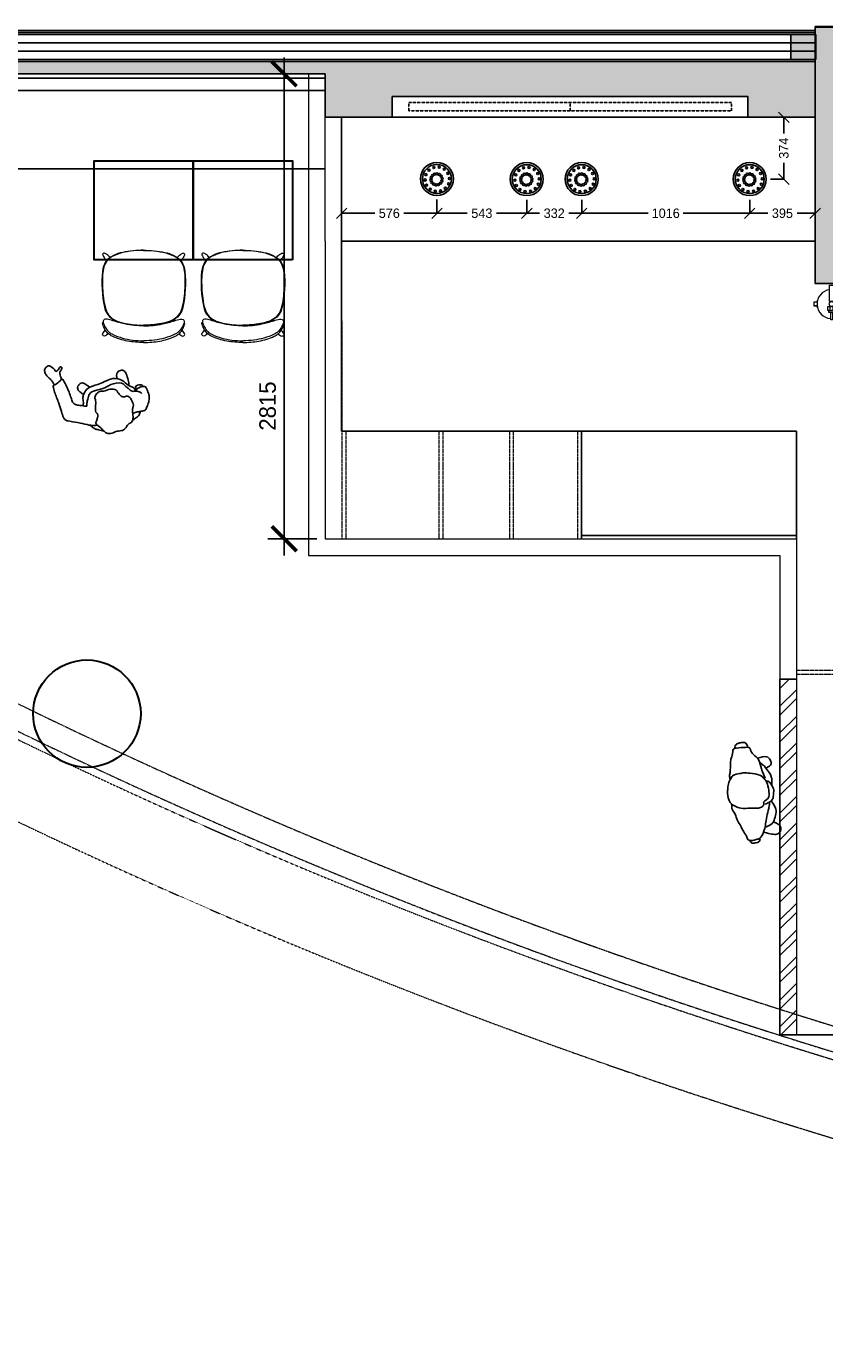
# Model space of a CAD drawing. Header units: inches. Extents: x 1703 to 137267, y -37098 to 14102.
# Tile 84 of 142: x 91745 to 96571, y -36366 to -28386. Entities that reach past the tile are written whole.
import ezdxf

# ---------------------------------------------------------------- set-up
doc = ezdxf.new("R2010")
doc.units = ezdxf.units.IN
doc.header["$MEASUREMENT"] = 0
for name, pattern in [('DASHED2', [0.375, 0.25, -0.125]), ('HIDDEN', [0.375, 0.25, -0.125]), ('LEVEL-F-OVERALL LAYOUT$0$HIDDEN', [0.375, 0.25, -0.125]), ('LEVEL-F-OVERALL LAYOUT$0$Hidden 2mm', [3, 2, -1])]:
    doc.linetypes.add(name, pattern=pattern)
for name, color, linetype in [('A-ANNO-DIMS-30', 7, 'Continuous'), ('AG-PEOPLE', 8, 'Continuous'), ('CKD Plumbing', 6, 'Continuous'), ('CT_PARTITION WALL', 180, 'Continuous'), ('dispaly screen', 1, 'Continuous'), ('elevation line', 1, 'Continuous'), ('EQUIPMENT', 1, 'Continuous'), ('HATCH', 8, 'Continuous'), ('LEVEL-F-OVERALL LAYOUT$0$NEW PILASTERS', 251, 'Continuous'), ('LEVEL-F-OVERALL LAYOUT$0$S-Section-Steel', 251, 'Continuous')]:
    doc.layers.add(name, color=color, linetype=linetype)
for name, color, linetype, lineweight in [('CKD Equipments', 252, 'Continuous', 0), ('LEVEL-F-OVERALL LAYOUT$0$A-DETL', 251, 'Continuous', 15), ('LEVEL-F-OVERALL LAYOUT$0$A-WALL', 251, 'Continuous', 13), ('LEVEL-F-OVERALL LAYOUT$0$A-WALL-FULL-EXTR', 251, 'Continuous', 35), ('LEVEL-F-OVERALL LAYOUT$0$I-FLOR-OVHD', 251, 'LEVEL-F-OVERALL LAYOUT$0$HIDDEN', 18), ('Naren-furn', 1, 'Continuous', 30)]:
    doc.layers.add(name, color=color, linetype=linetype, lineweight=lineweight)
doc.layers.add('GCEA-F-FIRE EXT 4.5KG CO2 TYPE', color=1, linetype='Continuous', lineweight=0, true_color=0xff0000)
doc.styles.add('CKD_Dimension Text', font='GOTHIC.TTF')
doc.styles.add('I_NOTE', font='txt', dxfattribs={"height": 2})
doc.dimstyles.new('CKD-Dimensions', dxfattribs={"dimscale": 0.05, "dimtxt": 1143, "dimasz": 1270, "dimexe": 0, "dimexo": 508, "dimgap": 508, "dimtad": 0, "dimdec": 0, "dimzin": 4, "dimdsep": 46, "dimtxsty": 'CKD_Dimension Text', "dimblk": 'OBLIQUE', "dimcen": 304.8, "dimclrd": 150, "dimclre": 150, "dimclrt": 7, "dimazin": 2, "dimtfac": 1, "dimtdec": 0, "dimtofl": 0, "dimtmove": 1, "dimatfit": 2, "dimfxl": 25.4, "dimtfillclr": 7, "dimtolj": 1, "dimtzin": 0, "dimlwd": -1, "dimlwe": -1, "dimarcsym": 0})
doc.dimstyles.new('I_STANDARD_MM', dxfattribs={"dimtxt": 2, "dimasz": 1, "dimexe": 2, "dimexo": 1, "dimgap": 1, "dimtad": 1, "dimdec": 0, "dimrnd": 5, "dimzin": 3, "dimdsep": 46, "dimtxsty": 'I_NOTE', "dimblk": 'ARCHTICK', "dimcen": 0.09, "dimdle": 2, "dimclrd": 1, "dimclre": 1, "dimclrt": 4, "dimadec": 4, "dimazin": 0, "dimtfac": 1, "dimtdec": 0, "dimtmove": 1, "dimatfit": 3, "dimldrblk": 'OPEN90', "dimfxl": 1, "dimfrac": 1, "dimtolj": 1, "dimtzin": 0, "dimlwd": -1, "dimlwe": -1, "dimarcsym": 0})

# ---------------------------------------------------------------- blocks, each defined once
blk = doc.blocks.new('LEVEL-F-OVERALL LAYOUT$0$SHS150x5')
at = {"layer": 'LEVEL-F-OVERALL LAYOUT$0$S-Section-Steel'}
h = blk.add_hatch(color=256, dxfattribs=at)
h.dxf.hatch_style = 1
h.paths.add_polyline_path([(322740.3, -171646.3), (322890.3, -171646.3), (322890.3, -171796.3), (322740.3, -171796.3)])
blk.add_lwpolyline([(322740.3, -171646.3), (322890.3, -171646.3), (322890.3, -171796.3), (322740.3, -171796.3)], close=True, dxfattribs=at)
blk = doc.blocks.new('LEVEL-F-OVERALL LAYOUT$0$150x150')
blk.add_blockref('LEVEL-F-OVERALL LAYOUT$0$SHS150x5', (-322815.3, 171721.3))
blk = doc.blocks.new('19')
at = {"layer": 'AG-PEOPLE'}
for points, knots in [([(-153.6, 52.3), (-150.7, 59.1), (-143.5, 73.3), (-112.2, 83.2), (-100.3, 86.9), (-93.9, 88.4)], [0, 0, 0, 0, 0.2578445, 0.5630876, 0.8048245, 0.8048245, 0.8048245, 0.8048245]), ([(-112.3, 29.3), (-115.3, 22), (-122.2, 12.7), (-130.4, -3.2), (-123.7, -23.9), (-127.1, -32.1), (-113.9, -65.4), (-83.9, -58.8), (-70.4, -75.1), (-61, -99), (-58, -119.1), (-23.8, -136.8), (18.1, -128.8), (39.5, -142.1), (64.9, -131.8), (83.6, -115.4), (79.3, -91.4), (95.3, -58.4), (105.7, -28.1), (92, -7.9), (103.9, 7.2), (114.7, 25.1), (130.2, 39.4), (102.1, 72.3), (96.3, 88.9), (87, 109.7), (58.8, 129), (25.2, 119), (-8.6, 129.5), (-36.2, 126.1), (-60.6, 98.9), (-85.8, 103.5), (-102.7, 75.1), (-103.7, 60.4), (-108.6, 38.4), (-112.3, 29.3)], [0, 0, 0, 0, 0.243758, 0.469126, 0.711875, 0.878807, 1.174441, 1.45586, 1.687286, 1.95782, 2.190653, 2.505465, 2.853004, 3.109236, 3.378674, 3.633135, 3.883574, 4.208805, 4.512219, 4.75122, 4.981103, 5.235644, 5.457588, 5.794591, 6.034522, 6.28788, 6.592593, 6.910286, 7.231556, 7.513762, 7.830184, 8.088918, 8.379427, 8.600643, 8.908256, 8.908256, 8.908256, 8.908256]), ([(92, 97.9), (101.5, 91.8), (120.2, 79.2), (136.4, 70.8), (150.8, 54.2), (154.6, 44.3), (156, 39.2)], [0, 0, 0, 0, 0.318973, 0.55567, 0.805324, 1.02326, 1.02326, 1.02326, 1.02326]), ([(-106.4, 49.3), (-113.9, 49.3), (-129.2, 49.8), (-156.7, 52), (-186.9, 58.9), (-200.8, 38.8), (-221.7, 15.9), (-235.1, -14.6), (-235.3, -42.1), (-234, -79.5), (-220.3, -86), (-203.5, -87.3), (-186.3, -86.1), (-172.8, -82), (-169.7, -74.6), (-168.9, -71.2)], [0, 0, 0, 0, 0.259994, 0.55285, 0.842148, 1.095273, 1.403355, 1.713057, 2.009948, 2.331933, 2.525445, 2.748828, 2.979667, 3.178282, 3.355898, 3.355898, 3.355898, 3.355898]), ([(-197.6, -47.8), (-195, -51.2), (-189.1, -57.6), (-169.7, -74.4), (-143.3, -74), (-130.6, -100.2), (-118.7, -115.3), (-105.4, -152.9), (-33.1, -160.8), (2, -146.3), (62.8, -155.7), (108.5, -149.5), (121.8, -115.6), (138.4, -98.6), (140.4, -74.2), (157.4, -85.8), (189.4, -99.6), (208.9, -110.6), (217.5, -124.8), (217, -151.8), (218.9, -220), (226.9, -267.8), (232.3, -284.8), (243, -276.2), (273.6, -264.1), (298.4, -261.2), (300.1, -251.6), (301.9, -217.7), (297.2, -148.8), (298.8, -98.7), (300, -59.4), (293.5, -40.3), (278.6, -28), (224.3, -1.7), (177.8, 27.4), (141.7, 47.5), (126.5, 49.1), (119.4, 49.6)], [0, 0, 0, 0, 0.197049, 0.467566, 0.737699, 1.015436, 1.259224, 1.582254, 2.024992, 2.371322, 2.796046, 3.153497, 3.465071, 3.739154, 3.967343, 4.171258, 4.506139, 4.764805, 4.971091, 5.248207, 5.709345, 6.100884, 6.289167, 6.457885, 6.784056, 7.046062, 7.189918, 7.500888, 7.963833, 8.361908, 8.699644, 8.932534, 9.162909, 9.58574, 10.007097, 10.350573, 10.604033, 10.604033, 10.604033, 10.604033]), ([(-219.4, -85.4), (-218.3, -88.5), (-214.6, -94.7), (-203.8, -103.3), (-173.4, -103.1), (-172.5, -90.5), (-171.3, -82.4), (-171.9, -78.3)], [0, 0, 0, 0, 0.171936, 0.376407, 0.658092, 0.829167, 1.021895, 1.021895, 1.021895, 1.021895]), ([(-168.9, -71.2), (-167.3, -80.8), (-161.6, -101.6), (-129.8, -117.9), (-113.9, -164.9), (-59.3, -194.3), (-4.3, -185.3), (37.9, -182.2), (105.2, -184.7), (134, -159), (151.5, -137.2), (153.3, -105.9), (160.7, -94.1), (164.2, -88.3)], [0, 0, 0, 0, 0.296033, 0.60905, 0.98459, 1.400543, 1.800893, 2.166256, 2.606535, 2.936906, 3.221323, 3.519894, 3.767248, 3.767248, 3.767248, 3.767248]), ([(-138.9, -115.9), (-141.2, -127), (-144.6, -148.4), (-146.3, -189.5), (-141.1, -208.3), (-126.9, -223.9), (-93.9, -217.6), (-86.8, -200.5), (-83, -186.6), (-83, -179.6)], [0, 0, 0, 0, 0.319715, 0.66763, 0.90647, 1.14114, 1.436866, 1.665247, 1.916713, 1.916713, 1.916713, 1.916713]), ([(89.7, -181.3), (93.6, -187.6), (102.1, -198.7), (122.1, -223.5), (139.3, -222.2), (157, -211.9), (163.8, -197), (159.8, -178.2), (150.8, -168.5), (143.7, -156.7), (140.1, -150.9)], [0, 0, 0, 0, 0.25929, 0.557032, 0.771918, 1.013236, 1.229485, 1.459937, 1.660154, 1.908197, 1.908197, 1.908197, 1.908197]), ([(236.5, -281.2), (237.5, -286.9), (238.4, -298.1), (236.8, -317.9), (229.2, -330.9), (206.9, -347.3), (222.2, -357.3), (231.2, -345.6), (255.2, -329.9), (258.3, -352.4), (269.3, -367.2), (274, -374.1), (284.3, -388), (309.9, -376.2), (319.1, -367.1), (320.5, -344.8), (314, -323.6), (296.8, -299.1), (290.8, -274.3), (289.6, -262)], [0, 0, 0, 0, 0.227651, 0.464849, 0.686706, 0.944658, 1.115715, 1.322541, 1.579281, 1.800177, 2.035322, 2.220311, 2.465353, 2.659441, 2.853963, 3.092323, 3.350578, 3.626177, 3.93611, 3.93611, 3.93611, 3.93611])]:
    blk.add_open_spline(points, degree=3, knots=knots, dxfattribs=at)
blk = doc.blocks.new('15')
at = {"layer": 'AG-PEOPLE'}
for points, knots in [([(-74.9, 102.2), (-87.3, 103.4), (-102.2, 104.4), (-122.4, 96.1), (-179, 92.2), (-201.7, 86.9), (-239.9, 70.8), (-259.4, 71.9), (-264.7, 46.5), (-263.7, -5.3), (-262.5, -33.7), (-235.3, -36), (-215.1, -49), (-187.5, -84.9), (-130.9, -88.3), (-107.8, -96.8), (-68.1, -110.1)], [6.336389, 6.336389, 6.336389, 6.336389, 6.537667, 6.800059, 7.37971, 7.71926, 8.092946, 8.308631, 8.544876, 8.921489, 9.16867, 9.425346, 9.786299, 10.132859, 10.546398, 10.784625, 10.784625, 10.784625, 10.784625]), ([(-107.7, 42.8), (-108.9, 31.8), (-112.4, 14.4), (-105.5, -20.8), (-93.2, -81.6), (-66.8, -104.5), (-42.7, -120.1), (4.4, -127.7), (44.6, -126.7), (60.3, -114), (74.1, -84.1), (86.9, -94.7), (104.6, -80.4), (110.5, -54.1), (104, -7.1), (106.7, 50.6), (85.9, 82.8), (66.6, 117.5), (2.9, 127.9), (-24.1, 118.7), (-59.9, 115.1), (-83.6, 94.6), (-105, 85.2), (-106.3, 55.8), (-107.7, 42.8)], [0, 0, 0, 0, 0.297584, 0.631064, 1.068635, 1.39533, 1.69617, 2.097861, 2.458938, 2.716293, 3.010442, 3.199165, 3.447293, 3.731671, 4.119196, 4.541864, 4.881702, 5.22714, 5.673063, 5.989311, 6.327668, 6.644571, 6.906626, 7.259736, 7.259736, 7.259736, 7.259736]), ([(77.7, -124.6), (100, -122.8), (135.8, -110.5), (200.3, -91.3), (238.6, -86), (294.2, -56.2), (295.3, -32.4), (303.2, -8.2), (298.9, 27.2), (269.5, 27.4), (257, 41.2), (201, 60.8), (175.6, 78), (130.3, 86), (104.4, 105.3), (92.3, 105.2), (71.3, 104.1)], [1.45444, 1.45444, 1.45444, 1.45444, 1.608341, 2.190332, 2.473474, 2.723913, 2.957268, 3.222842, 3.497886, 3.761391, 4.064663, 4.480615, 4.759776, 5.007102, 5.318048, 5.421629, 5.421629, 5.421629, 5.421629]), ([(-262.5, -20.9), (-267.2, -19.6), (-276, -16), (-290.7, -11.5), (-296.4, 5.9), (-292.6, 27.4), (-289.7, 47.9), (-276.6, 55.7), (-266.7, 58.6), (-261.7, 58.9)], [0, 0, 0, 0, 0.204936, 0.407613, 0.612349, 0.853232, 1.078576, 1.277206, 1.488019, 1.488019, 1.488019, 1.488019]), ([(299.6, 11.9), (303.4, 10.5), (310.2, 5.7), (319.5, 0.3), (317, -27.1), (317.1, -40.2), (305.8, -49.2), (296.8, -51.1), (292.2, -51)], [0, 0, 0, 0, 0.185845, 0.348437, 0.605768, 0.790156, 0.977812, 1.178868, 1.178868, 1.178868, 1.178868]), ([(-192, -73.6), (-196.5, -95), (-204.1, -131.1), (-178.7, -150), (-146.9, -156.9), (-137.7, -137.2), (-131.1, -126.5), (-128.6, -120.4)], [0.360496, 0.360496, 0.360496, 0.360496, 0.7344, 1.013881, 1.306887, 1.531117, 1.762107, 1.762107, 1.762107, 1.762107]), ([(200.2, -139), (202.3, -145.7), (208.4, -158.5), (223.9, -180.1), (251.8, -183.9), (264.8, -172.4), (276.4, -161.2), (274.9, -132.9), (265.4, -102.9), (258.6, -81.7), (256.5, -75.6)], [0, 0, 0, 0, 0.234933, 0.498205, 0.770578, 0.985693, 1.185055, 1.441446, 1.778194, 1.904722, 1.904722, 1.904722, 1.904722]), ([(-163.1, -84.9), (-160.2, -90), (-145.8, -111.4), (-108, -132.3), (-85.1, -147.1), (-56, -150.2), (-23.9, -146.4)], [0.5150736, 0.5150736, 0.5150736, 0.5150736, 0.6294553, 1.017186, 1.3780901, 1.4807756, 1.4807756, 1.4807756, 1.4807756]), ([(-52.4, -121.1), (-48.6, -126.4), (-41.1, -137.1), (0.7, -161.8), (29.3, -151.3), (64.1, -150.1), (80.3, -120.7), (86, -105.7), (87.8, -97.7)], [0, 0, 0, 0, 0.246088, 0.627223, 0.947124, 1.275341, 1.581551, 1.852766, 1.852766, 1.852766, 1.852766]), ([(70.5, -136.5), (104, -155.9), (124.6, -160.6), (151.5, -161.7), (189.8, -143.2), (209, -137.1), (222.7, -103.6), (227.8, -86.8)], [2.106915, 2.106915, 2.106915, 2.106915, 2.404966, 2.688798, 3.029539, 3.280342, 3.601839, 3.601839, 3.601839, 3.601839])]:
    blk.add_open_spline(points, degree=3, knots=knots, dxfattribs=at)
blk = doc.blocks.new('_ArchTick')
at = {"color": 0, "linetype": 'ByBlock', "const_width": 0.15}
blk.add_lwpolyline([(-0.5, -0.5), (0.5, 0.5)], dxfattribs=at)
blk = doc.blocks.new('*D301')
at = {"layer": 'A-ANNO-DIMS-30', "color": 1}
for p, q in [((93303.4, -28573.1), (93303.4, -31585.6)), ((93500.7, -28673.1), (93203.4, -28673.1)), ((93500.7, -31485.6), (93203.4, -31485.6))]:
    blk.add_line(p, q, dxfattribs=at)
at = {"layer": 'Defpoints', "color": 0}
for p in [(93550.7, -28673.1), (93303.4, -31485.6), (93550.7, -31485.6)]:
    blk.add_point(p, dxfattribs=at)
at = {"layer": 'A-ANNO-DIMS-30', "color": 1, "linetype": 'ByBlock', "xscale": 150, "yscale": 150, "zscale": 150}
for p, rotation in [((93303.4, -28673.1), 90), ((93303.4, -31485.6), 270)]:
    blk.add_blockref('_ArchTick', p, dxfattribs=dict(at, rotation=rotation))
at = {"layer": 'A-ANNO-DIMS-30', "color": 1, "insert": (93203.4, -30682.5), "char_height": 100, "attachment_point": 5, "rotation": 90, "style": 'I_NOTE'}
blk.add_mtext('\\A1;2815', dxfattribs=at)
blk = doc.blocks.new('_Open90')
at = {"color": 0, "linetype": 'ByBlock', "lineweight": -2}
for p, q in [((0, 0), (-1, 0)), ((-0.5, 0.5), (0, 0)), ((0, 0), (-0.5, -0.5))]:
    blk.add_line(p, q, dxfattribs=at)
blk = doc.blocks.new('Myranda Side Chair_Top')
at = {"layer": 'Naren-furn', "lineweight": 5}
for points in [[(0, 558.1, 0.045324), (-126.9, 545.3, 0.059313), (-182.6, 526.6, 0.121008), (-229.9, 488.2, 0.115126), (-249.4, 430.5, 0.079025), (-237.1, 214.8, 0.212442), (-185.7, 140.1, 0.089235), (-116, 115.7, 0.044325), (0, 105)], [(0, 557.7, 0.032743), (-82.3, 551.7, 0.043693), (-150.6, 536.9, 0.045866), (-190.1, 520, 0.229093), (-242.9, 447.1, 0.039863), (-249, 396, 0.038377), (-243.1, 267.4, 0.049384), (-228.7, 202, 0.242972), (-160.7, 130.2, 0.059169), (-107.1, 114.6, 0.045231), (0, 105.2)], [(-202.7, 514.8, 0.033112), (-222.1, 532.2, 0.052622), (-236.4, 541.2, 0.632589), (-247.5, 529.8, 0.050487), (-236.6, 510.3, 0.033042), (-225.3, 494.2)], [(0, 558.1, -0.045324), (126.9, 545.3, -0.059313), (182.5, 526.6, -0.121008), (229.8, 488.2, -0.115126), (249.4, 430.5, -0.079025), (237, 214.8, -0.212442), (185.6, 140.1, -0.089235), (115.9, 115.7, -0.044325), (0, 105)], [(0, 557.7, -0.032743), (82.3, 551.7, -0.043693), (150.5, 536.9, -0.045866), (190, 520, -0.229093), (242.8, 447.1, -0.039863), (249, 396, -0.038377), (243.1, 267.4, -0.049384), (228.7, 202, -0.242972), (160.7, 130.2, -0.059169), (107.1, 114.6, -0.045231), (0, 105.2)], [(202.7, 514.8, -0.033112), (222, 532.2, -0.052622), (236.4, 541.2, -0.632589), (247.5, 529.8, -0.050487), (236.6, 510.3, -0.033042), (225.2, 494.2)], [(0, 0, -0.043773), (-97, 8.6, -0.064178), (-189.8, 38.2, -0.056143), (-212.1, 52, -0.093502), (-231.9, 75.7, -0.06002), (-247.2, 109.3, -0.125182), (-247.8, 119, -0.112237), (-244.9, 123.5)], [(0, 100.6, -0.051647), (-114.3, 112.3, -0.029647), (-186.3, 132, 0.052771), (-221.5, 140.9, 0.130984), (-238.5, 138.9, 0.31033), (-244.9, 123, 0.060514), (-239.2, 106.3, 0.031259), (-225.5, 81.1, 0.079584), (-207.1, 61.4, 0.040413), (-188.1, 49.6, 0.052825), (-127.2, 27, 0.03424), (-66.3, 14.9, 0.033941), (0, 10.6)], [(-186.3, 132, -0.104561), (-183.6, 134, -0.190045), (-176.9, 134.2, -0.018892), (-166.8, 130, -0.006434), (-156.7, 125.6, -0.155372), (-153.5, 121.9)], [(0, 100.6, 0.051647), (114.3, 112.3, 0.029647), (186.2, 132, -0.052771), (221.4, 140.9, -0.130984), (238.4, 138.9, -0.31033), (244.8, 123, -0.060514), (239.1, 106.3, -0.031259), (225.4, 81.1, -0.079584), (207.1, 61.4, -0.040413), (188.1, 49.6, -0.052825), (127.1, 27, -0.03424), (66.3, 14.9, -0.033941), (0, 10.6)], [(0, 0, 0.043773), (97, 8.6, 0.064178), (189.8, 38.2, 0.056143), (212, 52, 0.093502), (231.9, 75.7, 0.06002), (247.2, 109.3, 0.125182), (247.7, 119, 0.112237), (244.9, 123.5)], [(186.2, 132, 0.104561), (183.6, 134, 0.190045), (176.9, 134.2, 0.018892), (166.8, 130, 0.006434), (156.7, 125.6, 0.155372), (153.4, 121.9)], [(-212.1, 52, -0.031425), (-223.8, 44.2, -0.060055), (-236.6, 39.4, -0.636361), (-247.3, 54.7, -0.017039), (-238.8, 67.5), (-231.9, 75.7)], [(212, 52, 0.031425), (223.7, 44.2, 0.060055), (236.5, 39.4, 0.636361), (247.3, 54.7, 0.017039), (238.7, 67.5), (231.9, 75.7)]]:
    blk.add_lwpolyline(points, format="xyb", dxfattribs=at)
blk = doc.blocks.new('100 DNT')
at = {"layer": 'CKD Plumbing'}
for centre, radius in [((-0.1, -4.7), 101.6), ((-0.1, -4.7), 88.9), ((-76.7, -2.5), 6.35), ((-67.4, 29.7), 6.35), ((-45, 54.6), 6.35), ((-31.8, -2.5), 6.35), ((-31.8, -2.5), 6.35), ((-31.8, -2.5), 6.35), ((-31.8, -2.5), 6.35), ((-31.8, -2.5), 6.35), ((-31.8, -2.5), 6.35), ((-31.8, -2.5), 6.35), ((-31.8, -2.5), 6.35), ((-31.8, -2.5), 6.35), ((-31.8, -2.5), 6.35), ((-31.8, -2.5), 6.35), ((-31.8, -2.5), 6.35), ((-31.8, -2.5), 6.35), ((-31.8, -2.5), 6.35), ((-31.8, -2.5), 6.35), ((-31.8, -2.5), 6.35), ((-31.8, -2.5), 6.35), ((-31.8, -2.5), 6.35), ((-31.8, -2.5), 6.35), ((-31.8, -2.5), 6.35), ((-31.8, -2.5), 6.35), ((-31.8, -2.5), 6.35), ((-31.8, -2.5), 6.35), ((-31.8, -2.5), 6.35), ((-31.8, -2.5), 6.35), ((-31.8, -2.5), 6.35), ((-31.8, -2.5), 6.35), ((-26.3, 11.9), 6.35), ((-15, 22.4), 6.35), ((-14, 67.3), 6.35), ((-0.4, 27), 6.35), ((14.9, 24.8), 6.35), ((19.4, 65.3), 6.35), ((27.6, 16.2), 6.35), ((35.4, 2.9), 6.35), ((48.6, 49.1), 6.35), ((67.9, 21.7), 6.35), ((-71.2, -35.5), 6.35), ((-51.9, -62.8), 6.35), ((-30.6, -17.8), 6.35), ((-22.8, -31.1), 6.35), ((-22.6, -79.1), 6.35), ((-10.1, -39.7), 6.35), ((5.2, -41.9), 6.35), ((10.8, -81.1), 6.35), ((19.8, -37.3), 6.35), ((31.1, -26.8), 6.35), ((36.6, -12.4), 6.35), ((41.7, -68.3), 6.35), ((64.1, -43.4), 6.35), ((73.5, -11.3), 6.35)]:
    blk.add_circle(centre, radius, dxfattribs=at)
blk = doc.blocks.new('100DNT')
at = {"layer": 'CKD Plumbing'}
blk.add_blockref('100 DNT', (0.1, 4.7), dxfattribs=at)
blk = doc.blocks.new('_Oblique')
at = {"color": 0, "linetype": 'ByBlock', "lineweight": -2}
blk.add_line((-0.5, -0.5), (0.5, 0.5), dxfattribs=at)
blk = doc.blocks.new('*D312')
at = {"color": 150}
for p, q in [((93650.7, -28961), (93650.7, -29516.3)), ((94226.8, -29433.5), (94226.8, -29516.3)), ((93650.7, -29516.3), (93850.6, -29516.3)), ((94226.8, -29516.3), (94027, -29516.3))]:
    blk.add_line(p, q, dxfattribs=at)
at = {"layer": 'Defpoints', "color": 0}
for p in [(93650.7, -28935.6), (94226.8, -29408.1), (94226.8, -29516.3)]:
    blk.add_point(p, dxfattribs=at)
at = {"color": 150, "linetype": 'ByBlock', "xscale": 63.5, "yscale": 63.5, "zscale": 63.5, "rotation": 180}
blk.add_blockref('_Oblique', (93650.7, -29516.3), dxfattribs=at)
at = {"color": 150, "linetype": 'ByBlock', "xscale": 63.5, "yscale": 63.5, "zscale": 63.5}
blk.add_blockref('_Oblique', (94226.8, -29516.3), dxfattribs=at)
at = {"color": 7, "insert": (93938.8, -29516.3), "char_height": 57.15, "attachment_point": 5, "style": 'CKD_Dimension Text'}
blk.add_mtext('\\A1;576', dxfattribs=at)
blk = doc.blocks.new('*D313')
at = {"color": 150}
for p, q in [((94226.8, -29433.5), (94226.8, -29516.3)), ((94769.9, -29434.9), (94769.9, -29516.3)), ((94226.8, -29516.3), (94409.9, -29516.3)), ((94769.9, -29516.3), (94586.7, -29516.3))]:
    blk.add_line(p, q, dxfattribs=at)
at = {"layer": 'Defpoints', "color": 0}
for p in [(94226.8, -29408.1), (94769.9, -29409.5), (94769.9, -29516.3)]:
    blk.add_point(p, dxfattribs=at)
at = {"color": 150, "linetype": 'ByBlock', "xscale": 63.5, "yscale": 63.5, "zscale": 63.5, "rotation": 180}
blk.add_blockref('_Oblique', (94226.8, -29516.3), dxfattribs=at)
at = {"color": 150, "linetype": 'ByBlock', "xscale": 63.5, "yscale": 63.5, "zscale": 63.5}
blk.add_blockref('_Oblique', (94769.9, -29516.3), dxfattribs=at)
at = {"color": 7, "insert": (94498.3, -29516.3), "char_height": 57.15, "attachment_point": 5, "style": 'CKD_Dimension Text'}
blk.add_mtext('\\A1;543', dxfattribs=at)
blk = doc.blocks.new('*D314')
at = {"color": 150}
for p, q in [((94769.9, -29434.9), (94769.9, -29516.3)), ((95102, -29434.9), (95102, -29516.3)), ((94769.9, -29516.3), (94847.2, -29516.3)), ((95102, -29516.3), (95024.6, -29516.3))]:
    blk.add_line(p, q, dxfattribs=at)
at = {"layer": 'Defpoints', "color": 0}
for p in [(94769.9, -29409.5), (95102, -29409.5), (95102, -29516.3)]:
    blk.add_point(p, dxfattribs=at)
at = {"color": 150, "linetype": 'ByBlock', "xscale": 63.5, "yscale": 63.5, "zscale": 63.5, "rotation": 180}
blk.add_blockref('_Oblique', (94769.9, -29516.3), dxfattribs=at)
at = {"color": 150, "linetype": 'ByBlock', "xscale": 63.5, "yscale": 63.5, "zscale": 63.5}
blk.add_blockref('_Oblique', (95102, -29516.3), dxfattribs=at)
at = {"color": 7, "insert": (94935.9, -29516.3), "char_height": 57.15, "attachment_point": 5, "style": 'CKD_Dimension Text'}
blk.add_mtext('\\A1;332', dxfattribs=at)
blk = doc.blocks.new('*D315')
at = {"color": 150}
for p, q in [((95102, -29434.9), (95102, -29516.3)), ((96118.1, -29434.9), (96118.1, -29516.3)), ((95102, -29516.3), (95503.9, -29516.3)), ((96118.1, -29516.3), (95716.3, -29516.3))]:
    blk.add_line(p, q, dxfattribs=at)
at = {"layer": 'Defpoints', "color": 0}
for p in [(95102, -29409.5), (96118.1, -29409.5), (96118.1, -29516.3)]:
    blk.add_point(p, dxfattribs=at)
at = {"color": 150, "linetype": 'ByBlock', "xscale": 63.5, "yscale": 63.5, "zscale": 63.5, "rotation": 180}
blk.add_blockref('_Oblique', (95102, -29516.3), dxfattribs=at)
at = {"color": 150, "linetype": 'ByBlock', "xscale": 63.5, "yscale": 63.5, "zscale": 63.5}
blk.add_blockref('_Oblique', (96118.1, -29516.3), dxfattribs=at)
at = {"color": 7, "insert": (95610.1, -29516.3), "char_height": 57.15, "attachment_point": 5, "style": 'CKD_Dimension Text'}
blk.add_mtext('\\A1;1016', dxfattribs=at)
blk = doc.blocks.new('*D316')
at = {"color": 150}
for p, q in [((96118.1, -29434.9), (96118.1, -29516.3)), ((96513.2, -29434.9), (96513.2, -29516.3)), ((96118.1, -29516.3), (96227.3, -29516.3)), ((96513.2, -29516.3), (96404.1, -29516.3))]:
    blk.add_line(p, q, dxfattribs=at)
at = {"layer": 'Defpoints', "color": 0}
for p in [(96118.1, -29409.5), (96513.2, -29409.5), (96513.2, -29516.3)]:
    blk.add_point(p, dxfattribs=at)
at = {"color": 150, "linetype": 'ByBlock', "xscale": 63.5, "yscale": 63.5, "zscale": 63.5, "rotation": 180}
blk.add_blockref('_Oblique', (96118.1, -29516.3), dxfattribs=at)
at = {"color": 150, "linetype": 'ByBlock', "xscale": 63.5, "yscale": 63.5, "zscale": 63.5}
blk.add_blockref('_Oblique', (96513.2, -29516.3), dxfattribs=at)
at = {"color": 7, "insert": (96315.7, -29516.3), "char_height": 57.15, "attachment_point": 5, "style": 'CKD_Dimension Text'}
blk.add_mtext('\\A1;395', dxfattribs=at)
blk = doc.blocks.new('*D317')
at = {"color": 150}
for p, q in [((96243.4, -28935.6), (96324.2, -28935.6)), ((96324.2, -28935.6), (96324.2, -29033.6)), ((96324.2, -29309.6), (96324.2, -29211.7)), ((96243.4, -29309.6), (96324.2, -29309.6))]:
    blk.add_line(p, q, dxfattribs=at)
at = {"layer": 'Defpoints', "color": 0}
for p in [(96218, -28935.6), (96324.2, -28935.6), (96218, -29309.6)]:
    blk.add_point(p, dxfattribs=at)
at = {"color": 150, "linetype": 'ByBlock', "xscale": 63.5, "yscale": 63.5, "zscale": 63.5}
for p, rotation in [((96324.2, -28935.6), 90), ((96324.2, -29309.6), 270)]:
    blk.add_blockref('_Oblique', p, dxfattribs=dict(at, rotation=rotation))
at = {"color": 7, "insert": (96324.2, -29122.6), "char_height": 57.15, "attachment_point": 5, "rotation": 90, "style": 'CKD_Dimension Text'}
blk.add_mtext('\\A1;374', dxfattribs=at)
blk = doc.blocks.new('A$C13CA0A9B')
at = {"layer": 'GCEA-F-FIRE EXT 4.5KG CO2 TYPE', "linetype": 'Continuous', "lineweight": 0, "ltscale": 250}
for p, q in [((-12.7, 114.9), (12.7, 114.9)), ((-12.7, 14.8), (-12.7, 114.9)), ((12.7, 114.9), (12.7, 14.8)), ((-88.2, 11.2), (-108.3, 11.2)), ((-108.3, 11.2), (-108.3, -11.2)), ((-88.2, 11.2), (-108.3, 11.2)), ((-108.3, 11.2), (-108.3, -11.2)), ((-88.2, 22.3), (-88.2, 11.2)), ((12.7, 14.8), (-12.7, 14.8)), ((-108.3, -11.2), (-88.2, -11.2)), ((-88.2, -11.2), (-108.3, -11.2)), ((-88.2, -11.2), (-88.2, -22.3)), ((-21.9, -14.8), (21.9, -14.8)), ((-21.9, -38.7), (-21.9, -14.8)), ((21.9, -38.7), (-21.9, -38.7)), ((-17.6, -38.7), (17.6, -38.7)), ((-17.6, -51.4), (-17.6, -38.7)), ((17.6, -51.4), (-17.6, -51.4)), ((-9.2, -38.7), (-9.2, -14.8)), ((-5.6, -51.4), (5.6, -51.4)), ((-5.6, -95.1), (-5.6, -51.4)), ((5.6, -51.4), (5.6, -95.1)), ((9.2, -38.7), (9.2, -14.8)), ((17.6, -38.7), (17.6, -51.4)), ((21.9, -14.8), (21.9, -38.7)), ((5.6, -95.1), (-5.6, -95.1))]:
    blk.add_line(p, q, dxfattribs=at)
at = {"layer": 'GCEA-F-FIRE EXT 4.5KG CO2 TYPE', "linetype": 'Continuous'}
for p, q in [((64.2, 59.5, 0), (59.5, 64.2, 0)), ((12.4, -14.8, 0), (9.2, -11.6, 0)), ((6.1, -87.4, 0), (5.6, -87, 0))]:
    blk.add_line(p, q, dxfattribs=at)
at = {"layer": 'GCEA-F-FIRE EXT 4.5KG CO2 TYPE', "linetype": 'Continuous', "lineweight": 0, "ltscale": 250}
blk.add_circle((0, 0), 14.8, dxfattribs=at)
for start, end in [(98.33622, 266.30554), (273.69446, 81.66378)]:
    blk.add_arc((0, 0), 87.6, start, end, dxfattribs=at)

msp = doc.modelspace()

# ---------------------------------------------------------------- hatches: boundary and pattern name
at = {"layer": 'EQUIPMENT'}
h = msp.add_hatch(color=253, dxfattribs=at)
h.dxf.hatch_style = 1
h.paths.add_polyline_path([(101613.2, -29740.3), (96713.2, -29740.3), (96713.2, -28590.2), (101413.1, -28590.2), (101413.1, -28990.3), (101613.2, -28990.3), (101613.2, -28390.2), (96513.2, -28390.2), (96513.2, -29940.3), (101613.2, -29940.3)])
h = msp.add_hatch(color=253, dxfattribs=at)
h.dxf.hatch_style = 1
h.paths.add_polyline_path([(86537.6, -28598.1), (85210.6, -28598.1), (85150.7, -28558.6), (85095.7, -28642.1), (87409, -30167.4), (87464, -30083.9), (87385.1, -30031.9), (87356.5, -30031.9), (87356.5, -30013), (86537.6, -29473.1)])
h.paths.add_polyline_path([(86438.5, -28673.1), (86437.6, -28673.7), (86437.6, -29407.1), (85324.3, -28673.1)], flags=16)
h.paths.add_polyline_path([(89256.5, -28673.1), (93550.7, -28673.1), (93550.7, -28935.6), (93957, -28935.6), (93957, -28810.6), (96107, -28810.6), (96107, -28935.6), (96513.2, -28935.6), (96513.2, -28598.1), (87437.6, -28598.1), (87437.6, -28673.1), (89156.5, -28673.1), (89156.5, -30557.5, -0.121461), (89134.4, -30843.9, -0.003202), (89132, -30851.2), (89127.2, -30874.4), (89206.8, -30908.9, 0.09501), (89256.5, -30649.9)])
h.paths.add_polyline_path([(87589.2, -30166.5), (87534.2, -30250), (87878.2, -30476.8, 0.363199), (88266.5, -31287), (88304.1, -31200.2), (88278.1, -31181.9), (88278.4, -31181.6, -0.279141), (87956.5, -30649.9, -0.091873), (87996.3, -30434.9)])
h.paths.add_polyline_path([(88344.8, -31214.5), (88366.2, -31218.9, -0.031), (88297.3, -31191), (88308, -31198.6), (88269.3, -31288.3, 0.014288), (88306.2, -31303.6)])
h.paths.add_polyline_path([(88993.1, -31197.1, -0.000786), (88902.1, -31140.4, -0.233154), (88377.8, -31222.7), (88377.4, -31224.9), (88346.4, -31218.4), (88309, -31304.7, 0.264635)])
h.paths.add_polyline_path([(89188.4, -30951), (89108.9, -30916.6), (89090.7, -30942.6), (89087.8, -30940.5), (89106.2, -30914.3, 0.009158), (89115.3, -30894.3, 0.009158), (89123.6, -30874), (89130.1, -30842.7), (89133.6, -30843.3), (89132, -30851.2, 0.003202), (89134.4, -30843.9, 0.121461), (89156.5, -30557.5), (89156.5, -30649.9, -0.243908), (88902.1, -31140.4, 0.000786), (88993.1, -31197.1, 0.11367)])
h.paths.add_polyline_path([(89122.9, -30875.8, -0.008345), (89115.3, -30894.3, -0.008345), (89107, -30912.5), (89189.7, -30948.3, 0.014288), (89205.7, -30911.6)])
at = {"layer": 'HATCH'}
h = msp.add_hatch(dxfattribs=at)
h.set_pattern_fill('ANSI32', color=6, scale=304.8)
h.set_pattern_definition([(45, (-5583535.63, 548646.15), (-80.822305, 80.822305), []), (45, (-5583481.75, 548646.15), (-80.822305, 80.822305), [])])
h.paths.add_polyline_path([(96300.7, -32334.7), (96400.7, -32334.7), (96400.7, -34485.6), (96300.7, -34485.6)])

# ---------------------------------------------------------------- linework, layer by layer
msp.add_lwpolyline([(96713.2, -29740.3), (96713.2, -28590.2), (101413.1, -28590.2), (101413.1, -28990.3), (101613.2, -28990.3), (101613.2, -28390.2), (96513.2, -28390.2), (96513.2, -29940.3), (101613.2, -29940.3), (101613.2, -29740.3)])
at = {"layer": 'CKD Equipments', "color": 7}
for p, q in [((93450.7, -28673.1), (93450.7, -31585.6)), ((93550.7, -29685.6), (93550.7, -28935.6)), ((93550.7, -29685.6), (93550.7, -31485.6)), ((93550.7, -31485.6), (96400.7, -31485.6)), ((96400.7, -31485.6), (96400.7, -34485.6)), ((93450.7, -31585.6), (96300.7, -31585.6)), ((96300.7, -31585.6), (96300.7, -34485.6)), ((96401.6, -32334.7), (96300.7, -32334.7)), ((96300.7, -34485.6), (96400.7, -34485.6))]:
    msp.add_line(p, q, dxfattribs=at)
at = {"layer": 'CKD Equipments'}
msp.add_lwpolyline([(96300.7, -32334.7), (96400.7, -32334.7), (96400.7, -34485.6), (96300.7, -34485.6), (96300.7, -32334.7)], dxfattribs=at)
at = {"layer": 'CT_PARTITION WALL', "linetype": 'DASHED2', "lineweight": 0, "ltscale": 20}
for p, q in [((93675.4, -30833.6), (93675.4, -31485.6)), ((94262.4, -30833.6), (94262.4, -31485.6)), ((94688.6, -30833.6), (94688.6, -31485.6)), ((94688.6, -30833.6), (94688.6, -31485.6)), ((95101.6, -30833.6), (95101.6, -31485.6)), ((97100.7, -32306.1), (96400.7, -32306.1))]:
    msp.add_line(p, q, dxfattribs=at)
for points in [[(93651.4, -30166.5), (93651.4, -31485.6)], [(94238.4, -30833.6), (94238.4, -31485.6)], [(94664.6, -30833.6), (94664.6, -31485.6)], [(94664.6, -30833.6), (94664.6, -31485.6)], [(95077.6, -30833.6), (95077.6, -31485.6)], [(97100.7, -32282.1), (96400.7, -32282.1)]]:
    msp.add_lwpolyline(points, dxfattribs=at)
at = {"layer": 'dispaly screen', "linetype": 'HIDDEN', "ltscale": 5}
for points in [[(95032, -28895.6), (95032, -28845.6), (94057, -28845.6), (94057, -28895.6), (95032, -28895.6)], [(96007, -28895.6), (96007, -28845.6), (95032, -28845.6), (95032, -28895.6), (96007, -28895.6)]]:
    msp.add_lwpolyline(points, dxfattribs=at)
at = {"layer": 'elevation line', "ltscale": 0.25}
for p, q in [((89256.5, -28698.1), (93550.7, -28698.1)), ((89256.5, -28773.1), (93550.7, -28773.1)), ((93650.7, -29685.6), (93650.7, -28935.6)), ((93957, -28935.6), (96107, -28935.6)), ((89256.5, -29248.1), (93550.7, -29248.1)), ((93650.7, -30833.6), (93650.7, -29685.6)), ((93650.7, -30833.6), (96400.7, -30833.6)), ((95100.7, -30833.6), (95100.7, -31485.6)), ((96400.7, -30833.6), (96400.7, -31485.6)), ((95100.7, -31465.6), (96400.7, -31465.6)), ((96400.7, -34485.6), (97100.7, -34485.6))]:
    msp.add_line(p, q, dxfattribs=at)
msp.add_lwpolyline([(96513.2, -29685.6), (93650.7, -29685.6)], dxfattribs=at)
at = {"layer": 'LEVEL-F-OVERALL LAYOUT$0$A-DETL', "linetype": 'LEVEL-F-OVERALL LAYOUT$0$Hidden 2mm', "lineweight": 15}
for p, q in [((96513.2, -28435.6), (87437.6, -28435.6)), ((87437.6, -28585.6), (95286.9, -28585.6)), ((95436.9, -28585.6), (96513.2, -28585.6))]:
    msp.add_line(p, q, dxfattribs=at)
for radius, start, end in [(33871.8, 239.34358, 257.16427), (34021.8, 239.29868, 254.96625)]:
    msp.add_arc((106575.6, -2055.9), radius, start, end, dxfattribs=at)
at = {"layer": 'LEVEL-F-OVERALL LAYOUT$0$A-WALL', "color": 3, "lineweight": 25}
for p, q in [((96513.2, -28385.5), (96513.2, -29685.6)), ((101613.2, -28385.5), (96513.2, -28385.5)), ((89256.5, -28673.1), (93550.7, -28673.1))]:
    msp.add_line(p, q, dxfattribs=at)
for points in [[(87437.6, -28410.6), (96513.2, -28410.6)], [(93550.7, -28673.1), (93550.7, -28935.6), (93957, -28935.6), (93957, -28810.6), (96107, -28810.6), (96107, -28935.6), (96513.3, -28935.6)]]:
    msp.add_lwpolyline(points, dxfattribs=at)
at = {"layer": 'LEVEL-F-OVERALL LAYOUT$0$A-WALL-FULL-EXTR', "color": 2, "lineweight": -2}
msp.add_line((96513.2, -28673.1), (96513.3, -28673.1), dxfattribs=at)
for points in [[(87437.6, -28423.1), (96513.2, -28423.1)], [(87437.6, -28435.6), (96513.2, -28435.6)], [(87437.6, -28485.6), (96513.2, -28485.6)], [(87437.6, -28535.6), (96513.3, -28535.6)], [(87437.6, -28585.6), (96513.3, -28585.6)], [(87437.6, -28598.1), (96513.3, -28598.1)]]:
    msp.add_lwpolyline(points, dxfattribs=at)
at = {"layer": 'LEVEL-F-OVERALL LAYOUT$0$I-FLOR-OVHD', "ltscale": 0.25}
msp.add_lwpolyline([(102610.8, -36366.4, -0.019531), (99942, -35946.6, -0.089507), (88364.3, -31377.6)], format="xyb", dxfattribs=at)
for start, end in [(238.96902, 252.04841), (252.04841, 257.78854)]:
    msp.add_arc((106575.6, -2055.9), 34066.8, start, end, dxfattribs=at)
at = {"layer": 'Naren-furn'}
for points in [[(92753.6, -29798.1), (92153.6, -29798.1), (92153.6, -29198.1), (92753.6, -29198.1)], [(93353.6, -29798.1), (92753.6, -29798.1), (92753.6, -29198.1), (93353.6, -29198.1)]]:
    msp.add_lwpolyline(points, close=True, dxfattribs=at)
msp.add_circle((92110.6, -32543.3), 325, dxfattribs=at)

# ---------------------------------------------------------------- block references
at = {"layer": 'AG-PEOPLE', "color": 4, "rotation": 198.2684440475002}
msp.add_blockref('19', (92270.3, -30713), dxfattribs=at)
at = {"layer": 'AG-PEOPLE', "color": 4, "xscale": -1, "rotation": 94.41792911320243}
msp.add_blockref('15', (96106.8, -33010.4), dxfattribs=at)
at = {"layer": 'CKD Plumbing', "xscale": -0.9832238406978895, "yscale": 0.9832238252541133, "zscale": 0.9832238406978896, "rotation": 359.9999999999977}
for p in [(94226.8, -29308.2), (94769.9, -29309.6), (95102, -29309.6), (96118.1, -29309.6)]:
    msp.add_blockref('100DNT', p, dxfattribs=at)
at = {"layer": 'GCEA-F-FIRE EXT 4.5KG CO2 TYPE'}
msp.add_blockref('A$C13CA0A9B', (96613, -30065), dxfattribs=at)
at = {"layer": 'LEVEL-F-OVERALL LAYOUT$0$NEW PILASTERS', "rotation": 0.04019583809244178}
msp.add_blockref('LEVEL-F-OVERALL LAYOUT$0$150x150', (96441.9, -28510.5), dxfattribs=at)
at = {"layer": 'Naren-furn', "xscale": -1}
for p in [(92453.6, -30298.1), (93053.6, -30298.1)]:
    msp.add_blockref('Myranda Side Chair_Top', p, dxfattribs=at)

# ---------------------------------------------------------------- dimensions: what is measured, and where the dimension line sits
for base, p1, p2, picture, middle in [((94226.8, -29516.3), (93650.7, -28935.6), (94226.8, -29408.1), '*D312', (93938.8, -29516.3)), ((94769.9, -29516.3), (94226.8, -29408.1), (94769.9, -29409.5), '*D313', (94498.3, -29516.3)), ((95102, -29516.3), (94769.9, -29409.5), (95102, -29409.5), '*D314', (94935.9, -29516.3)), ((96118.1, -29516.3), (95102, -29409.5), (96118.1, -29409.5), '*D315', (95610.1, -29516.3)), ((96513.2, -29516.3), (96118.1, -29409.5), (96513.2, -29409.5), '*D316', (96315.7, -29516.3))]:
    dim = msp.add_linear_dim(base=base, p1=p1, p2=p2, dimstyle='CKD-Dimensions', override={"dimpost": '\\X'})
    dim.commit()
    dim.dimension.update_dxf_attribs({"geometry": picture, "text_midpoint": middle})
dim = msp.add_linear_dim(base=(96324.2, -28935.6), p1=(96218, -29309.6), p2=(96218, -28935.6), angle=90, dimstyle='CKD-Dimensions', override={"dimpost": '\\X'})
dim.commit()
dim.dimension.update_dxf_attribs({"geometry": '*D317', "text_midpoint": (96324.2, -29122.6)})
at = {"layer": 'A-ANNO-DIMS-30'}
dim = msp.add_linear_dim(base=(93303.4097, -31485.6479), p1=(93550.7313, -28673.0854), p2=(93550.7313, -31485.6479), angle=90, dimstyle='I_STANDARD_MM', override={"dimtxt": 5, "dimasz": 3, "dimclrt": 1}, dxfattribs=at)
dim.commit()
dim.dimension.update_dxf_attribs({"geometry": '*D301', "text_midpoint": (93303.4097, -30682.4641), "dimtype": 160})

doc.saveas('drawing.dxf')
